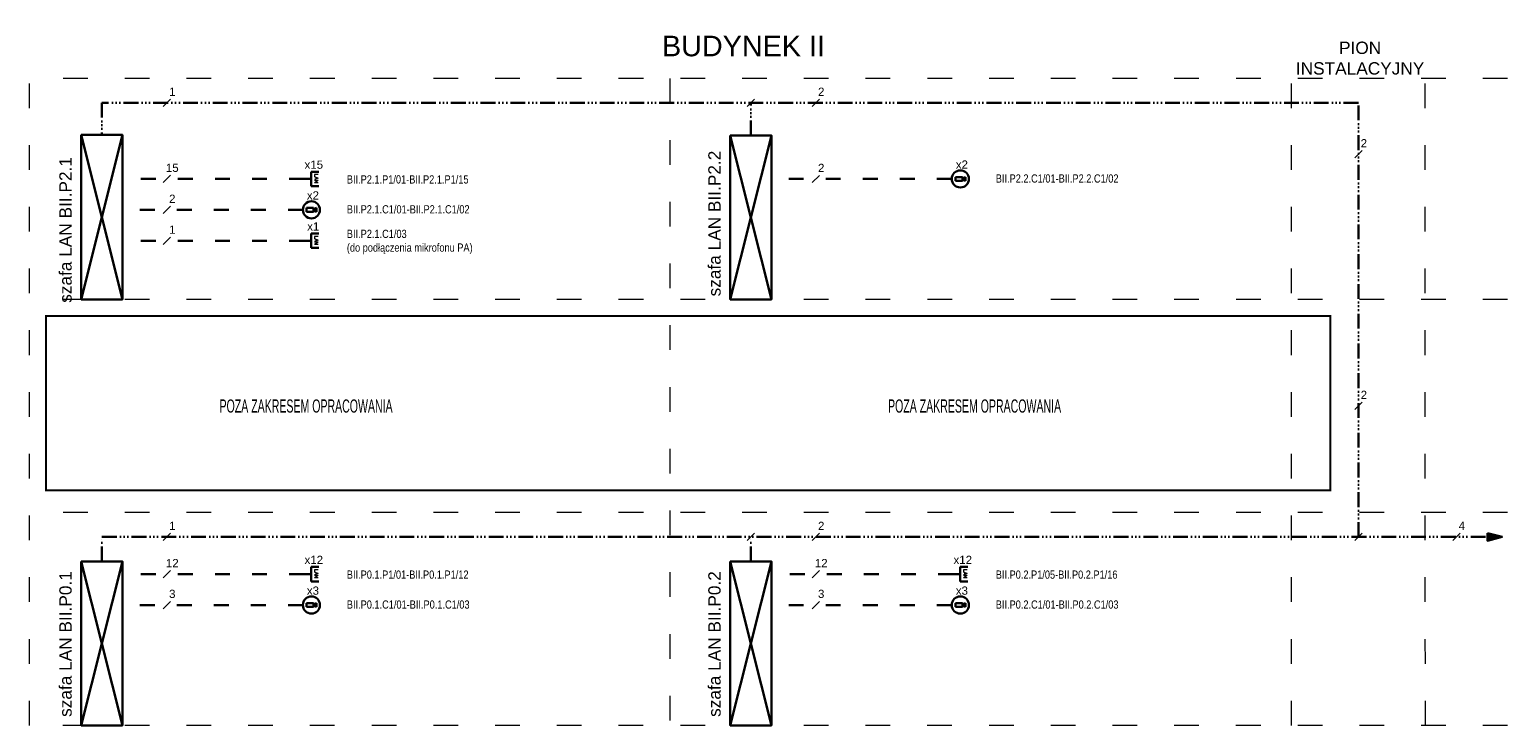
# Model space of a CAD drawing. Header units: millimetres. Extents: x 6741 to 12390, y -6034 to -4343.
# Tile 1 of 2: x 6741 to 10330, y -6034 to -4343. Entities that reach past the tile are written whole.
import ezdxf

# ---------------------------------------------------------------- set-up
doc = ezdxf.new("R2010")
doc.units = ezdxf.units.MM
for name, pattern in [('ACAD_ISO03W100', [30, 12, -18]), ('ACAD_ISO14W100', [24, 12, -3, 0, -3, 0, -3, 0, -3]), ('KRESKOWA', [0.75, 0.5, -0.25])]:
    doc.linetypes.add(name, pattern=pattern)
doc.layers.add('$EL_Zakres-wyłączenie', color=10, linetype='KRESKOWA')
for name, color, linetype, lineweight in [('.CCTV', 5, 'Continuous', 30), ('.LAN', 3, 'Continuous', 30), ('.lan opis', 7, 'Continuous', 9), ('.LAN_opis_PEL', 7, 'Continuous', 15), ('.opis', 7, 'Continuous', 9)]:
    doc.layers.add(name, color=color, linetype=linetype, lineweight=lineweight)
doc.styles.add('EL', font='simplexp.shx')
doc.styles.get("Standard").update_dxf_attribs({"font": 'ARIALN.TTF', "width": 0.8})
doc.styles.add('style1', font='arial.ttf', dxfattribs={"height": 0.130173})

# ---------------------------------------------------------------- blocks, each defined once
blk = doc.blocks.new('Gniazda1')
at = {"color": 0, "linetype": 'Continuous'}
for p, q in [((-0.48, 0.96), (-0.48, 0.992)), ((-0.48, 0.48), (-0.48, 0.992)), ((0.48, 0.96), (0.48, 0.992)), ((0.48, 0.48), (0.48, 0.992)), ((-0.48, 0.48), (0.48, 0.48)), ((0, 0), (0, 0.48))]:
    blk.add_line(p, q, dxfattribs=at)
at = {"layer": '.LAN_opis_PEL', "linetype": 'Continuous', "insert": (-0.332, 0.952), "char_height": 0.256, "width": 0.85362, "attachment_point": 1, "style": 'EL'}
blk.add_mtext('LAN', dxfattribs=at)
blk = doc.blocks.new('kopulka')
at = {"color": 0, "lineweight": -2}
for p, q in [((-41, 101), (25, 101)), ((-41, 64), (-41, 101)), ((25, 64), (-41, 64)), ((25, 101), (25, 64)), ((25, 94, 0), (31, 94, 0)), ((25, 72, 0), (31, 72, 0)), ((31, 94, 0), (55, 101)), ((31, 72, 0), (31, 94, 0)), ((31, 72, 0), (55, 64)), ((55, 101), (55, 64))]:
    blk.add_line(p, q, dxfattribs=at)
blk.add_circle((5, 82), 82.6, dxfattribs=at)

msp = doc.modelspace()

# ---------------------------------------------------------------- hatches: boundary and pattern name
at = {"layer": '.LAN', "ltscale": 3, "transparency": 33554687}
h = msp.add_hatch(color=1, dxfattribs=at)
h.dxf.hatch_style = 1
h.paths.add_polyline_path([(10283.7, -5566.5), (10319.2, -5575.9), (10283.7, -5585.4)])

# ---------------------------------------------------------------- linework, layer by layer
at = {"layer": '$EL_Zakres-wyłączenie', "ltscale": 100, "const_width": 5}
msp.add_lwpolyline([(6781.6, -5038.9), (9901.9, -5038.9), (9901.9, -5463), (6781.6, -5463)], close=True, dxfattribs=at)
at = {"layer": '.LAN'}
for p, q in [((6867.2, -4599.1), (6967.2, -4998.9)), ((6867.2, -4998.9), (6967.2, -4599.1)), ((8444, -4600.3), (8544, -4998.9)), ((8444, -4998.9), (8544, -4600.3)), ((6867.2, -5635.4), (6967.2, -6034)), ((6867.2, -6034), (6967.2, -5635.4)), ((8444, -5635.4), (8544, -6034)), ((8444, -6034), (8544, -5635.4))]:
    msp.add_line(p, q, dxfattribs=at)
at = {"layer": '.LAN', "color": 1, "linetype": 'ACAD_ISO14W100', "ltscale": 3}
for points in [[(9970.2, -5575.9), (9970.2, -4521.3), (6917.2, -4521.3), (6917.2, -4599.1)], [(8494, -4600.3), (8494, -4521.3)], [(6917.2, -5635.4), (6917.2, -5575.9), (10283.7, -5575.9)], [(8494, -5635.4), (8494, -5575.9)]]:
    msp.add_lwpolyline(points, dxfattribs=at)
at = {"layer": '.LAN'}
for points in [[(6867.2, -4599.1), (6967.2, -4599.1), (6967.2, -4998.9), (6867.2, -4998.9)], [(8444, -4600.3), (8544, -4600.3), (8544, -4998.9), (8444, -4998.9)], [(6867.2, -5635.4), (6967.2, -5635.4), (6967.2, -6034), (6867.2, -6034)], [(8444, -5635.4), (8544, -5635.4), (8544, -6034), (8444, -6034)]]:
    msp.add_lwpolyline(points, close=True, dxfattribs=at)
at = {"layer": '.LAN', "linetype": 'ACAD_ISO03W100', "ltscale": 3}
for points in [[(7408.1, -4706.3), (6967.2, -4706.3)], [(8982.2, -4706.3), (8544, -4706.3)], [(7405.5, -4781.3), (6967.2, -4781.3)], [(7408.1, -4856.3), (6967.2, -4856.3)], [(7408.1, -5666.4), (6967.2, -5666.4)], [(8984.9, -5666.4), (8544, -5666.4)], [(7405.5, -5741.4), (6967.2, -5741.4)], [(8982.2, -5741.4), (8544, -5741.4)]]:
    msp.add_lwpolyline(points, dxfattribs=at)
at = {"layer": '.LAN', "color": 1, "ltscale": 3}
msp.add_lwpolyline([(10283.7, -5566.5), (10319.2, -5575.9), (10283.7, -5585.4), (10283.7, -5566.5)], dxfattribs=at)
at = {"layer": '.lan opis'}
for p, q in [((7066.1, -4530.1), (7083.8, -4512.4)), ((8485.1, -4530.1), (8502.8, -4512.4)), ((8642.9, -4530.1), (8660.6, -4512.4)), ((9961.4, -4655.2), (9979.1, -4637.5)), ((7066.1, -4715.1), (7083.8, -4697.4)), ((8642.9, -4715.2), (8660.6, -4697.5)), ((7066.1, -4790.1), (7083.8, -4772.4)), ((7066.1, -4865.1), (7083.8, -4847.4)), ((9961.4, -5266.5), (9979.1, -5248.8)), ((7066.1, -5584.8), (7083.8, -5567.1)), ((8485.1, -5584.8), (8502.8, -5567.1)), ((8642.9, -5584.8), (8660.6, -5567.1)), ((9961.4, -5584.8), (9979.1, -5567.1)), ((10199.4, -5584.8), (10217.1, -5567.1)), ((7066.1, -5675.3), (7083.8, -5657.6)), ((8642.9, -5675.3), (8660.6, -5657.6)), ((7066.1, -5750.3), (7083.8, -5732.6)), ((8642.9, -5750.3), (8660.6, -5732.6))]:
    msp.add_line(p, q, dxfattribs=at)
at = {"layer": '.opis', "color": 252, "linetype": 'ACAD_ISO03W100', "ltscale": 5}
for p, q in [((6741.5, -6034), (6741.4, -4461.8)), ((10632.8, -4461.8), (6741.5, -4461.8)), ((9807.7, -6034), (9807.7, -4461.8)), ((10132.8, -6034), (10132.7, -4461.8)), ((10632.8, -4998.9), (6741.5, -4998.9)), ((10632.8, -5516.4), (6741.5, -5516.4)), ((10632.7, -6034), (6741.5, -6034))]:
    msp.add_line(p, q, dxfattribs=at)
msp.add_lwpolyline([(8297.1, -4461.8), (8297.1, -6034)], dxfattribs=at)

# ---------------------------------------------------------------- block references
at = {"layer": '.CCTV', "ltscale": 0.1, "yscale": 0.252, "zscale": 0.2519999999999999, "rotation": 179.989186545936}
for p, xscale in [((9001.8, -4685.5), -0.2519999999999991), ((7425, -4760.5), -0.2519999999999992), ((7425, -5720.7), -0.2519999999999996), ((9001.8, -5720.7), -0.2519999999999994)]:
    msp.add_blockref('kopulka', p, dxfattribs=dict(at, xscale=xscale))
at = {"layer": '.LAN', "xscale": 36.576, "yscale": 36.576, "zscale": 36.576, "rotation": 270}
for p in [(7408.1, -4706.3), (7408.1, -4856.3), (7408.1, -5666.4), (8984.9, -5666.4)]:
    msp.add_blockref('Gniazda1', p, dxfattribs=at)

# ---------------------------------------------------------------- texts
at = {"layer": '$EL_Zakres-wyłączenie', "linetype": 'Continuous', "ltscale": 100, "width": 0.7}
for p in [(7203, -5273.9), (8827.3, -5273.9)]:
    msp.add_text('POZA ZAKRESEM OPRACOWANIA', height=32, dxfattribs=at).set_placement(p)
at = {"layer": '.opis', "color": 252, "style": 'style1'}
for s, insert, char_height, attachment_point in [('BUDYNEK II', (8674, -4408.9), 50, 9), ('PION\\PINSTALACYJNY', (9974.3, -4372.6), 30, 2)]:
    msp.add_mtext(s, dxfattribs=dict(at, insert=insert, char_height=char_height, attachment_point=attachment_point))
at = {"layer": '.opis', "char_height": 20, "style": 'style1'}
for s, insert, attachment_point in [('1', (7096, -4504.4), 9), ('2', (8672.7, -4504.4), 9), ('2', (9991.2, -4629.5), 9), ('15', (7103.8, -4689.4), 9), ('x15', (7409.6, -4661.5), 1), ('2', (8672.7, -4689.4), 9), ('x2', (8992, -4661.3), 1), ('{\\W0.8;\\C7;BII.P2.1.P1\\C256;/01-\\C7;BII.P2.1.P1\\C256;/15}', (7512.4, -4697.3), 1), ('{\\W0.8;\\C7;BII.P2.2.C1\\C256;/01-\\C7;BII.P2.2.C1\\C256;/02}', (9089.1, -4695.1), 1), ('x2', (7415.2, -4736.2), 1), ('2', (7096, -4764.4), 9), ('{\\W0.8;\\C7;BII.P2.1.C1\\C256;/01-\\C7;BII.P2.1.C1\\C256;/02}', (7512.4, -4770), 1), ('1', (7096, -4839.4), 9), ('x1', (7416, -4811.5), 1), ('{\\W0.8;\\C7;BII.P2.1.C1\\C256;/03\\P(do podłączenia mikrofonu PA)}', (7512.4, -4829.6), 1), ('2', (9991.2, -5240.8), 9), ('1', (7096, -5559.1), 9), ('2', (8672.7, -5559.1), 9), ('4', (10229.2, -5559.1), 9), ('12', (7103.8, -5649.6), 9), ('x12', (7409.6, -5621.7), 1), ('12', (8680.5, -5649.6), 9), ('x12', (8986.4, -5621.7), 1), ('{\\W0.8;\\C7;BII.P0.1.P1\\C256;/01-\\C7;BII.P0.1.P1\\C256;/12}', (7512.4, -5657.5), 1), ('{\\W0.8;\\C7;BII.P0.2.P1\\C256;/05-\\C7;BII.P0.2.P1\\C256;/16}', (9089.1, -5657.5), 1), ('3', (7096, -5724.5), 9), ('x3', (7415.2, -5696.4), 1), ('3', (8672.7, -5724.5), 9), ('x3', (8992, -5696.4), 1), ('{\\W0.8;\\C7;BII.P0.1.C1\\C256;/01-\\C7;BII.P0.1.C1\\C256;/03}', (7512.4, -5730.2), 1), ('{\\W0.8;\\C7;BII.P0.2.C1\\C256;/01-\\C7;BII.P0.2.C1\\C256;/03}', (9089.1, -5730.2), 1)]:
    msp.add_mtext(s, dxfattribs=dict(at, insert=insert, attachment_point=attachment_point))
at = {"layer": '.opis', "char_height": 30, "attachment_point": 9, "rotation": 90, "style": 'style1'}
for s, insert in [('szafa LAN BII.P2.1', (6844.2, -4653.1)), ('szafa LAN BII.P2.2', (8421, -4637.6)), ('szafa LAN BII.P0.1', (6844.2, -5659.2)), ('szafa LAN BII.P0.2', (8421, -5659.2))]:
    msp.add_mtext(s, dxfattribs=dict(at, insert=insert))

doc.saveas('drawing.dxf')
